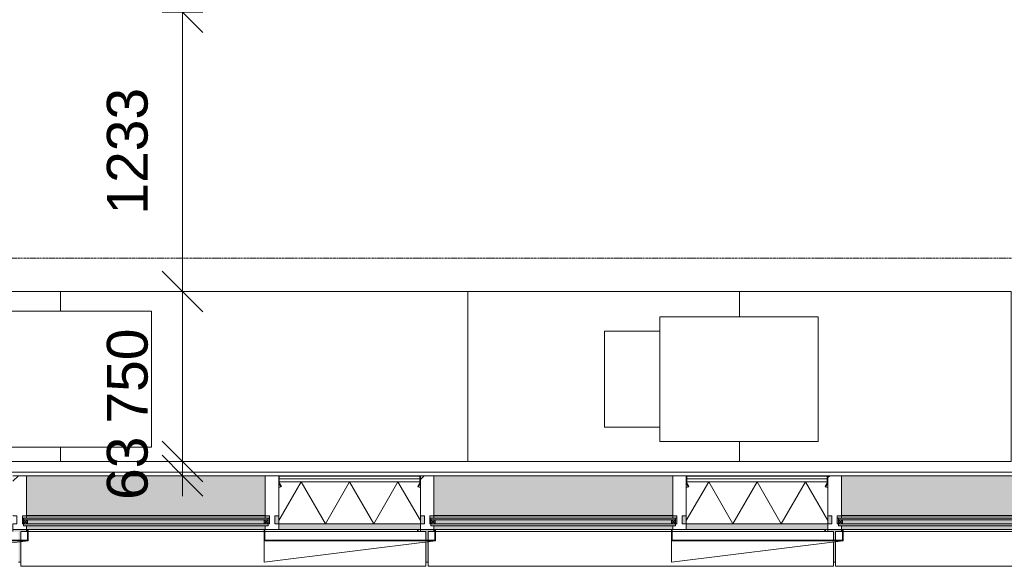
# Model space of a CAD drawing. Header units: millimetres. Extents: x -281 to 121694, y -16481 to 65128.
# Tile 27 of 256: x 19000 to 23350, y 8640 to 11053. Entities that reach past the tile are written whole.
import ezdxf

# ---------------------------------------------------------------- set-up
doc = ezdxf.new("R2010")
doc.units = ezdxf.units.MM
doc.linetypes.add('Grid Line', pattern=[12, 6, -2, 2, -2])
doc.linetypes.add('NLRS_Dash-0_6mm_Space-0_6mm_cpz', pattern=[1.2, 0.6, -0.6])
for name, color, linetype, lineweight in [('A--L$01A__Algemeen', 7, 'Continuous', 5), ('A--L$07A__Stramien', 1, 'Continuous', 5), ('A--L21__Buitenwanden', 3, 'Continuous', 5), ('A--L3__Afbouw', 2, 'Continuous', 5), ('A--L82__LosseGebruikersInvent', 1, 'Continuous', 5), ('A--L8__LosseInventaris', 1, 'Continuous', 5), ('A--LD21__DetailPenFijnHidden', 1, 'Continuous', 5), ('A--M$01A__Algemeen', 1, 'Continuous', 5), ('A--M$01A__Algemeen-100', 1, 'Continuous', 5), ('Specialty Equipment', 1, 'Continuous', 5)]:
    doc.layers.add(name, color=color, linetype=linetype, lineweight=lineweight)
doc.styles.add('Arial_2', font='arial.ttf', dxfattribs={"height": 180})
doc.dimstyles.new('1_8mm', dxfattribs={"dimscale": 304.8, "dimtxt": 183.646692, "dimasz": 0.590551, "dimexe": 0.295276, "dimexo": 0.0625, "dimgap": 0.328084, "dimtad": 1, "dimdec": 0, "dimzin": 0, "dimdsep": 46, "dimtxsty": 'Arial_2', "dimblk1": 'OBLIQUE', "dimblk2": 'OBLIQUE', "dimsah": 1, "dimcen": 0.09, "dimdle": 0.295276, "dimazin": 0, "dimtfac": 1, "dimtdec": 4, "dimtix": 1, "dimtmove": 0, "dimatfit": 3, "dimfxl": 0.295276, "dimfxlon": 1, "dimtvp": 1, "dimtolj": 1, "dimtzin": 0, "dimarcsym": 2})

# ---------------------------------------------------------------- blocks, each defined once
blk = doc.blocks.new('NLRS_21_CWP_glass panel _T_D__gen_cpz - NLRS_21_10_CWP_vliesgevel isolatie 30min_gen_cpz-V207-L_80_ 15')
at = {"layer": 'A--L$01A__Algemeen'}
h = blk.add_hatch(dxfattribs=at)
h.set_pattern_fill('FP_227', color=256, style=0, pattern_type=2)
h.set_pattern_definition([(45, (-20457.5, -9040), (-449.013, 449.013), []), (45, (-20298.75, -9040), (0, 898.026), []), (45, (-20616.25, -9040), (0, 898.026), [])])
h.paths.add_polyline_path([(-303.1, -48.8), (-301.3, -47.8), (-310.1, -32.7), (-311.8, -33.7), (-310.1, -36.7)])
h.paths.add_polyline_path([(303.1, -48.8), (311.8, -33.7), (310.1, -32.7), (301.3, -47.8)])
h.paths.add_polyline_path([(-312.5, -31.2), (-310.5, -31.2), (-310.5, -5), (-312.5, -5)])
h.paths.add_polyline_path([(310.5, -31.2), (312.5, -31.2), (312.5, -5), (310.5, -5)])
h.paths.add_polyline_path([(94.7, -2), (307.5, -2), (307.5, 0), (-307.5, 0), (-307.5, -2), (-278.6, -2)])
for p, q in [((312.5, 0), (-312.5, 0)), ((307.5, 0), (-307.5, 0)), ((312.5, -212), (312.5, 0)), ((-312.5, 0), (-312.5, -212)), ((-312.5, -5), (-312.5, -31.2)), ((-312.5, -27), (312.5, -27)), ((-312.5, -212), (-312.5, -27)), ((-213.6, -27), (-312.5, -198.3)), ((312.5, -27), (-312.5, -27)), ((-312.5, -27), (-312.5, -212)), ((-312.5, -32.5), (-312.5, -51.3)), ((-303.1, -48.8), (-312.5, -32.5)), ((-311.8, -33.7), (-303.1, -48.8)), ((-310.5, -31.2), (-310.5, -5)), ((-310.5, -5), (-310.5, -14.5)), ((310.5, -14.5), (-310.5, -14.5)), ((-310.5, -14.5), (-310.5, -27)), ((-310.5, -14.5), (310.5, -14.5)), ((-310.5, -27), (310.5, -27)), ((-301.3, -47.8), (-310.1, -32.7)), ((-307.5, -2), (307.5, -2)), ((307.5, -2), (-307.5, -2)), ((-213.6, -27), (-106.8, -212)), ((0, -27), (-106.8, -212)), ((0, -27), (106.8, -212)), ((213.6, -27), (106.8, -212)), ((213.6, -27), (312.5, -198.3)), ((310.1, -32.7), (301.3, -47.8)), ((312.5, -32.5), (303.1, -48.8)), ((303.1, -48.8), (311.8, -33.7)), ((310.5, -5), (310.5, -31.2)), ((310.5, -14.5), (310.5, -5)), ((310.5, -27), (310.5, -14.5)), ((312.5, -31.2), (312.5, -5)), ((312.5, -27), (312.5, -212)), ((312.5, -212), (312.5, -27)), ((312.5, -51.3), (312.5, -32.5)), ((-303.1, -48.8), (-301.3, -47.8)), ((301.3, -47.8), (303.1, -48.8)), ((312.5, -212), (-312.5, -212)), ((-312.5, -212), (312.5, -212)), ((-312.5, -212), (312.5, -212))]:
    blk.add_line(p, q, dxfattribs=at)
for centre, radius, start, end in [((307.5, -5), 5, 360, 90), ((-307.5, -5), 5, 90, 180), ((-307.5, -31.2), 5, 180, 210), ((-307.5, -5), 3, 90, 180), ((-307.5, -5), 3, 90, 180), ((-307.5, -31.2), 3, 180, 210), ((307.5, -5), 3, 360, 90), ((307.5, -5), 3, 0, 90), ((307.5, -31.2), 3, 330, 360), ((307.5, -31.2), 5, 330, 0), ((-312.5, -32.5), 18.8, 270, 300), ((312.5, -32.5), 18.8, 240, 270)]:
    blk.add_arc(centre, radius, start, end, dxfattribs=at)
blk = doc.blocks.new('NLRS_21_CWP_glass panel _T_D__gen_cpz - NLRS_21_10_CWP_vliesgevel isolatie 30min_gen_cpz-V208-L_80_ 15')
at = {"layer": 'A--L$01A__Algemeen'}
h = blk.add_hatch(dxfattribs=at)
h.set_pattern_fill('FP_228', color=256, style=0, pattern_type=2)
h.set_pattern_definition([(45, (-22257.5, -9040), (-449.013, 449.013), []), (45, (-22098.75, -9040), (0, 898.026), []), (45, (-22416.25, -9040), (0, 898.026), [])])
h.paths.add_polyline_path([(-303.1, -48.8), (-301.3, -47.8), (-310.1, -32.7), (-311.8, -33.7), (-310.1, -36.7)])
h.paths.add_polyline_path([(303.1, -48.8), (311.8, -33.7), (310.1, -32.7), (301.3, -47.8)])
h.paths.add_polyline_path([(-312.5, -31.2), (-310.5, -31.2), (-310.5, -5), (-312.5, -5)])
h.paths.add_polyline_path([(310.5, -31.2), (312.5, -31.2), (312.5, -5), (310.5, -5)])
h.paths.add_polyline_path([(161.4, -2), (307.5, -2), (307.5, 0), (-307.5, 0), (-307.5, -2), (-211.9, -2)])
h = blk.add_hatch(dxfattribs=at)
h.set_pattern_fill('FP_229', color=256, style=0, pattern_type=2)
h.set_pattern_definition([(45, (-22257.5, -9040), (-42.4264, 42.4264), []), (135, (-22257.5, -9040), (-42.4264, -42.4264), [])])
h.paths.add_polyline_path([(312.5, -51.3), (311.8, -33.7), (303.1, -48.8), (311.8, -51.3)])
for p, q in [((312.5, 0), (-312.5, 0)), ((307.5, 0), (-307.5, 0)), ((312.5, -212), (312.5, 0)), ((-312.5, 0), (-312.5, -212)), ((-312.5, -5), (-312.5, -31.2)), ((-312.5, -27), (312.5, -27)), ((-312.5, -212), (-312.5, -27)), ((-213.6, -27), (-312.5, -198.3)), ((312.5, -27), (-312.5, -27)), ((-312.5, -27), (-312.5, -212)), ((-312.5, -32.5), (-312.5, -51.3)), ((-303.1, -48.8), (-312.5, -32.5)), ((-311.8, -33.7), (-303.1, -48.8)), ((-310.5, -31.2), (-310.5, -5)), ((-310.5, -5), (-310.5, -14.5)), ((310.5, -14.5), (-310.5, -14.5)), ((-310.5, -14.5), (-310.5, -27)), ((-310.5, -14.5), (310.5, -14.5)), ((-310.5, -27), (310.5, -27)), ((-301.3, -47.8), (-310.1, -32.7)), ((-307.5, -2), (307.5, -2)), ((307.5, -2), (-307.5, -2)), ((-213.6, -27), (-106.8, -212)), ((0, -27), (-106.8, -212)), ((0, -27), (106.8, -212)), ((213.6, -27), (106.8, -212)), ((213.6, -27), (312.5, -198.3)), ((310.1, -32.7), (301.3, -47.8)), ((312.5, -32.5), (303.1, -48.8)), ((303.1, -48.8), (311.8, -33.7)), ((310.5, -5), (310.5, -31.2)), ((310.5, -14.5), (310.5, -5)), ((310.5, -27), (310.5, -14.5)), ((312.5, -31.2), (312.5, -5)), ((312.5, -27), (312.5, -212)), ((312.5, -212), (312.5, -27)), ((312.5, -51.3), (312.5, -32.5)), ((-303.1, -48.8), (-301.3, -47.8)), ((301.3, -47.8), (303.1, -48.8)), ((312.5, -212), (-312.5, -212)), ((-312.5, -212), (312.5, -212)), ((-312.5, -212), (312.5, -212))]:
    blk.add_line(p, q, dxfattribs=at)
for centre, radius, start, end in [((307.5, -5), 5, 360, 90), ((-307.5, -5), 5, 90, 180), ((-307.5, -31.2), 5, 180, 210), ((-307.5, -5), 3, 90, 180), ((-307.5, -5), 3, 90, 180), ((-307.5, -31.2), 3, 180, 210), ((307.5, -5), 3, 360, 90), ((307.5, -5), 3, 0, 90), ((307.5, -31.2), 3, 330, 360), ((307.5, -31.2), 5, 330, 0), ((-312.5, -32.5), 18.8, 270, 300), ((312.5, -32.5), 18.8, 240, 270)]:
    blk.add_arc(centre, radius, start, end, dxfattribs=at)
blk = doc.blocks.new('Rectangular Mullion - 1332_210 x 60_30min zwart-47491177-L_80_ 15')
at = {"layer": 'A--L3__Afbouw'}
blk.add_hatch(color=256, dxfattribs=at).paths.add_polyline_path([(26170, 8803), (26170, 8827.2), (25545, 8827.2), (25545, 8803), (26152.3, 8803)])
for p, q in [((25545, 8827.2), (25545, 8828)), ((25545, 8827.2), (26170, 8827.2)), ((25545, 8803), (26170, 8803)), ((26170, 8828), (26170, 8827.2))]:
    blk.add_line(p, q, dxfattribs=at)
blk = doc.blocks.new('Rectangular Mullion - 1332_210 x 60_30min zwart-V213-L_80_ 15')
at = {"layer": 'A--L3__Afbouw'}
for p, q in [((-30, 221), (-30, 237)), ((-30, 237), (30, 237)), ((30, 237), (30, 212.8)), ((-29.2, 212.8), (-30, 212.8)), ((-30, 0), (-30, 176.2)), ((-30, 176.2), (-29.2, 176.2)), ((-29.2, 212), (-29.2, 212.8)), ((-12, 212), (-29.2, 212)), ((-29.2, 176.2), (-29.2, 177)), ((-29.2, 177), (-12, 177)), ((-12, 177), (-12, 212)), ((29.2, 212), (12, 212)), ((12, 212), (12, 177)), ((12, 177), (29.2, 177)), ((30, 212.8), (29.2, 212.8)), ((29.2, 212.8), (29.2, 212)), ((29.2, 177), (29.2, 176.2)), ((29.2, 176.2), (30, 176.2)), ((30, 0), (-30, 0))]:
    blk.add_line(p, q, dxfattribs=at)
blk = doc.blocks.new('Rectangular Mullion - 1332_210 x 60_30min zwart-V214-L_80_ 15')
at = {"layer": 'A--L3__Afbouw'}
for p, q in [((-30, 221), (-30, 237)), ((-30, 237), (30, 237)), ((30, 237), (30, 212.8)), ((-29.2, 212.8), (-30, 212.8)), ((-30, 0), (-30, 176.2)), ((-30, 176.2), (-29.2, 176.2)), ((-29.2, 212), (-29.2, 212.8)), ((-12, 212), (-29.2, 212)), ((-29.2, 176.2), (-29.2, 177)), ((-29.2, 177), (-12, 177)), ((-12, 177), (-12, 212)), ((29.2, 212), (12, 212)), ((12, 212), (12, 177)), ((12, 177), (29.2, 177)), ((30, 212.8), (29.2, 212.8)), ((29.2, 212.8), (29.2, 212)), ((29.2, 177), (29.2, 176.2)), ((29.2, 176.2), (30, 176.2)), ((30, 0), (-30, 0))]:
    blk.add_line(p, q, dxfattribs=at)
blk = doc.blocks.new('Rectangular Mullion - 1332_210 x 60_30min zwart-V220-L_80_ 15')
at = {"layer": 'A--L3__Afbouw'}
for points in [[(25405.6, 8863.8), (25485, 8863.8), (25485, 9040), (24430, 9040), (24430, 8863.8), (24659, 8863.8)], [(24430, 8853), (25485, 8853), (25485, 8863), (24430, 8863), (24430, 8855.8)], [(25483.1, 8803), (25485, 8803), (25485, 8819), (24430, 8819), (24430, 8803), (25480.1, 8803)]]:
    blk.add_hatch(color=256, dxfattribs=at).paths.add_polyline_path(points)
for p, q in [((25485, 9040), (24430, 9040)), ((24430, 8863), (24430, 8863.8)), ((24430, 8863.8), (25485, 8863.8)), ((24430, 8853), (24430, 8863)), ((24430, 8863), (25485, 8863)), ((25485, 8863.8), (25485, 8863)), ((25485, 8863), (25485, 8853)), ((24430, 8803), (24434.6, 8803)), ((24437.6, 8803), (25480.1, 8803)), ((25483.1, 8803), (25485, 8803))]:
    blk.add_line(p, q, dxfattribs=at)
blk = doc.blocks.new('Rectangular Mullion - 1332_435 x 60_30min-56842410-L_80_ 15')
at = {"layer": 'A--LD21__DetailPenFijnHidden'}
h = blk.add_hatch(color=256, dxfattribs=at)
h.paths.add_polyline_path([(4.9, 382), (4.9, 291.1), (-5.1, 292.3), (-5.1, 382)])
h.paths.add_polyline_path([(-5.1, 284), (4.9, 284), (4.9, 247), (30, 247), (29.2, 237), (-30, 237), (-29.2, 247), (-5.1, 247)])
for p, q in [((-5.1, 382), (4.9, 382)), ((-30, 237), (-30, 247)), ((30, 247), (30, 237))]:
    blk.add_line(p, q, dxfattribs=at)
blk = doc.blocks.new('Rectangular Mullion - 1332_210 x 60_30min zwart-56819415-L_80_ 15')
at = {"layer": 'A--LD21__DetailPenFijnHidden'}
h = blk.add_hatch(color=256, dxfattribs=at)
h.paths.add_polyline_path([(10012, 8853), (10030, 8853), (10029.2, 8863), (10012, 8863), (10012, 8855.8)])
h.paths.add_polyline_path([(11085, 8853), (11103, 8853), (11103, 8863), (11085, 8863), (11085, 8855.8)])
blk = doc.blocks.new('Rectangular Mullion - 1332_210 x 60_30min zwart-56819417-L_80_ 15')
at = {"layer": 'A--LD21__DetailPenFijnHidden'}
h = blk.add_hatch(color=256, dxfattribs=at)
h.paths.add_polyline_path([(26170.8, 8828), (26188, 8828), (26188, 8863), (26170, 8863), (26170, 8828)])
h.paths.add_polyline_path([(25527, 8828), (25545, 8828), (25544.2, 8863), (25527, 8863), (25527, 8855.8)])
blk = doc.blocks.new('Rectangular Mullion - 1332_210 x 60_30min zwart-V235-L_80_ 15')
at = {"layer": 'A--L3__Afbouw'}
h = blk.add_hatch(dxfattribs=at)
h.set_pattern_fill('FP_238', color=256, style=0, pattern_type=2)
h.set_pattern_definition([(315, (-22600, 9040), (449.013, 449.013), []), (315, (-22441.25, 9040), (898.026, 0), []), (315, (-22758.75, 9040), (898.026, 0), [])])
h.paths.add_polyline_path([(17, 237), (30, 237), (29.5, 221), (17, 221), (17, 213), (12, 212), (12, 177), (30, 176.2), (30, 0), (-30, 0), (-29.2, 177), (-12, 177), (-12, 212), (-30, 212.8), (-30, 237)])
for p, q in [((-30, 212.8), (-30, 237)), ((-30, 237), (30, 237)), ((30, 237), (30, 221)), ((-29.2, 212.8), (-30, 212.8)), ((-30, 176.2), (-29.2, 176.2)), ((-29.2, 212), (-29.2, 212.8)), ((-12, 212), (-29.2, 212)), ((-29.2, 176.2), (-29.2, 177)), ((-29.2, 177), (-12, 177)), ((-12, 177), (-12, 212)), ((29.2, 212), (12, 212)), ((12, 212), (12, 177)), ((12, 177), (29.2, 177)), ((30, 212.8), (29.2, 212.8)), ((29.2, 212.8), (29.2, 212)), ((29.2, 177), (29.2, 176.2)), ((29.2, 176.2), (30, 176.2)), ((30, 176.2), (30, 0)), ((30, 0), (-30, 0))]:
    blk.add_line(p, q, dxfattribs=at)
blk = doc.blocks.new('Rectangular Mullion - 1332_210 x 60_30min zwart-V236-L_80_ 15')
at = {"layer": 'A--L3__Afbouw'}
h = blk.add_hatch(dxfattribs=at)
h.set_pattern_fill('FP_239', color=256, style=0, pattern_type=2)
h.set_pattern_definition([(315, (-20800, 9040), (449.013, 449.013), []), (315, (-20641.25, 9040), (898.026, 0), []), (315, (-20958.75, 9040), (898.026, 0), [])])
h.paths.add_polyline_path([(17, 237), (30, 237), (29.5, 221), (17, 221), (17, 213), (12, 212), (12, 177), (30, 176.2), (30, 0), (-30, 0), (-29.2, 177), (-12, 177), (-12, 212), (-30, 212.8), (-30, 237)])
for p, q in [((-30, 212.8), (-30, 237)), ((-30, 237), (30, 237)), ((30, 237), (30, 221)), ((-29.2, 212.8), (-30, 212.8)), ((-30, 176.2), (-29.2, 176.2)), ((-29.2, 212), (-29.2, 212.8)), ((-12, 212), (-29.2, 212)), ((-29.2, 176.2), (-29.2, 177)), ((-29.2, 177), (-12, 177)), ((-12, 177), (-12, 212)), ((29.2, 212), (12, 212)), ((12, 212), (12, 177)), ((12, 177), (29.2, 177)), ((30, 212.8), (29.2, 212.8)), ((29.2, 212.8), (29.2, 212)), ((29.2, 177), (29.2, 176.2)), ((29.2, 176.2), (30, 176.2)), ((30, 176.2), (30, 0)), ((30, 0), (-30, 0))]:
    blk.add_line(p, q, dxfattribs=at)
blk = doc.blocks.new('Rectangular Mullion - 1332_210 x 60_30min zwart-V237-L_80_ 15')
at = {"layer": 'A--L3__Afbouw'}
h = blk.add_hatch(dxfattribs=at)
h.set_pattern_fill('FP_240', color=256, style=0, pattern_type=2)
h.set_pattern_definition([(315, (-19000, 9040), (449.013, 449.013), []), (315, (-18841.25, 9040), (898.026, 0), []), (315, (-19158.75, 9040), (898.026, 0), [])])
h.paths.add_polyline_path([(17, 237), (30, 237), (29.5, 221), (17, 221), (17, 213), (12, 212), (12, 177), (30, 176.2), (30, 0), (-30, 0), (-29.2, 177), (-12, 177), (-12, 212), (-30, 212.8), (-30, 237)])
for p, q in [((-30, 212.8), (-30, 237)), ((-30, 237), (30, 237)), ((30, 237), (30, 221)), ((-29.2, 212.8), (-30, 212.8)), ((-30, 176.2), (-29.2, 176.2)), ((-29.2, 212), (-29.2, 212.8)), ((-12, 212), (-29.2, 212)), ((-29.2, 176.2), (-29.2, 177)), ((-29.2, 177), (-12, 177)), ((-12, 177), (-12, 212)), ((29.2, 212), (12, 212)), ((12, 212), (12, 177)), ((12, 177), (29.2, 177)), ((30, 212.8), (29.2, 212.8)), ((29.2, 212.8), (29.2, 212)), ((29.2, 177), (29.2, 176.2)), ((29.2, 176.2), (30, 176.2)), ((30, 176.2), (30, 0)), ((30, 0), (-30, 0))]:
    blk.add_line(p, q, dxfattribs=at)
blk = doc.blocks.new('Rectangular Mullion - gevelband kader-V320-L_80_ 15')
at = {"layer": 'A--L3__Afbouw'}
for p, q in [((24404.9, 8756), (24404.9, 8793)), ((24404.9, 8793), (24434.6, 8793)), ((24437.6, 8793), (25480.1, 8793)), ((25483.1, 8793), (26194.9, 8793)), ((26194.9, 8793), (26194.9, 8756)), ((24404.9, 8640), (24404.9, 8748.9)), ((26194.9, 8747.7), (26194.9, 8640)), ((26194.9, 8640), (24404.9, 8640))]:
    blk.add_line(p, q, dxfattribs=at)
blk = doc.blocks.new('NLRS_82_FU_UN_lab en spoel tafels_gen_kad - labtafel dxbxh 750x1200x950-49024469-L_80_ 15')
at = {"layer": 'A--L$01A__Algemeen'}
for p, q in [((600, 487.3), (-600, 487.3)), ((-600, 487.3), (-600, 375.7)), ((600, -262.7), (600, 487.3)), ((-600, -174.3), (-600, -262.7)), ((-600, -262.7), (600, -262.7))]:
    blk.add_line(p, q, dxfattribs=at)
blk = doc.blocks.new('NLRS_82_FU_UN_lab en spoel tafels_gen_kad - labtafel dxbxh 750x1200x950-V346-L_80_ 15')
at = {"layer": 'A--L$01A__Algemeen'}
for p, q in [((600, 487.3), (-600, 487.3)), ((-600, 487.3), (-600, -262.7)), ((600, 375.7), (600, 487.3)), ((600, -262.7), (600, -174.3)), ((-600, -262.7), (600, -262.7))]:
    blk.add_line(p, q, dxfattribs=at)
blk = doc.blocks.new('NLRS_82_FU_UN_lab en spoel tafels_gen_kad - labtafel dxbxh 750x1800x950-49024440-L_80_ 15')
at = {"layer": 'A--L$01A__Algemeen'}
for p, q in [((900, 487.3), (-900, 487.3)), ((-900, 487.3), (-900, 400.7)), ((900, -262.7), (900, 487.3)), ((-900, -199.3), (-900, -262.7)), ((-900, -262.7), (900, -262.7))]:
    blk.add_line(p, q, dxfattribs=at)
blk = doc.blocks.new('NLRS_82_FU_UN_lab en spoel tafels_gen_kad - labtafel dxbxh 750x1800x950-V347-L_80_ 15')
at = {"layer": 'A--L$01A__Algemeen'}
for p, q in [((900, 487.3), (-900, 487.3)), ((-900, 487.3), (-900, -262.7)), ((900, 400.7), (900, 487.3)), ((900, -262.7), (900, -199.3)), ((-900, -262.7), (900, -262.7))]:
    blk.add_line(p, q, dxfattribs=at)
blk = doc.blocks.new('NLRS_82_SE_LB_laboratorium apparaat space reservation_gen_cpz - lab apparaat_tafelniveau-57700390-L_80_ 15')
at = {"layer": 'A--L8__LosseInventaris'}
for p, q in [((350, 275), (-350, 275)), ((-350, 275), (-350, -275)), ((350, -275), (350, 275)), ((-350, -275), (350, -275))]:
    blk.add_line(p, q, dxfattribs=at)
at = {"layer": 'A--L8__LosseInventaris', "linetype": 'NLRS_Dash-0_6mm_Space-0_6mm_cpz'}
for p, q in [((-350, 275), (350, 275)), ((-350, 275), (-350, -275)), ((350, 275), (350, -275)), ((-350, -275), (350, -275))]:
    blk.add_line(p, q, dxfattribs=at)
blk = doc.blocks.new('NLRS_82_SE_LB_laboratorium apparaat space reservation_gen_cpz - lab apparaat_tafelniveau-57700391-L_80_ 15')
at = {"layer": 'A--L8__LosseInventaris', "linetype": 'NLRS_Dash-0_6mm_Space-0_6mm_cpz'}
for p, q in [((-325, 300), (325, 300)), ((-325, 300), (-325, -300)), ((325, 300), (325, -300)), ((-325, -300), (325, -300))]:
    blk.add_line(p, q, dxfattribs=at)
at = {"layer": 'Specialty Equipment'}
for p, q in [((325, 300), (-325, 300)), ((-325, 300), (-325, -300)), ((325, -300), (325, 300)), ((-325, -300), (325, -300))]:
    blk.add_line(p, q, dxfattribs=at)
blk = doc.blocks.new('NLRS_82_SE_LB_laboratorium apparaat space reservation_gen_cpz - lab apparaat_tafelniveau-57700393-L_80_ 15')
at = {"layer": 'A--L8__LosseInventaris'}
for p, q in [((122.5, 212.5), (-122.5, 212.5)), ((-122.5, 212.5), (-122.5, -212.5)), ((-122.5, -212.5), (122.5, -212.5))]:
    blk.add_line(p, q, dxfattribs=at)
at = {"layer": 'A--L8__LosseInventaris', "linetype": 'NLRS_Dash-0_6mm_Space-0_6mm_cpz'}
for p, q in [((-122.5, 212.5), (122.5, 212.5)), ((-122.5, 212.5), (-122.5, -212.5)), ((122.5, 212.5), (122.5, -212.5)), ((-122.5, -212.5), (122.5, -212.5))]:
    blk.add_line(p, q, dxfattribs=at)
blk = doc.blocks.new('CSWK_double-triple glass panel - CSWK_double-triple glass panel-73654250-L_80_ 15')
at = {"layer": 'A--L$01A__Algemeen'}
for points in [[(540.5, -195), (540.5, -187), (-540.5, -187), (-540.5, -195), (354.6, -195)], [(540.5, -221), (540.5, -213), (-540.5, -213), (-540.5, -221), (354.6, -221)]]:
    blk.add_hatch(color=256, dxfattribs=at).paths.add_polyline_path(points)
at = {"layer": 'A--L82__LosseGebruikersInvent'}
blk.add_hatch(color=256, dxfattribs=at).paths.add_polyline_path([(354.6, -213), (545.5, -212), (545.5, -187), (540.5, -187), (540.5, -195), (-540.5, -195), (-540.5, -187), (-545.5, -187), (-545.5, -212), (-18.7, -213)])
at = {"layer": 'A--L$01A__Algemeen'}
for p, q in [((-540.5, -187), (540.5, -187)), ((-540.5, -195), (-540.5, -187)), ((540.5, -195), (-540.5, -195)), ((-540.5, -195), (-540.5, -213)), ((-522.5, -195), (-540.5, -195)), ((-540.5, -213), (-522.5, -195)), ((-522.5, -213), (-540.5, -195)), ((-540.5, -213), (540.5, -213)), ((-540.5, -221), (-540.5, -213)), ((-540.5, -213), (-522.5, -213)), ((-522.5, -213), (-522.5, -195)), ((522.5, -195), (522.5, -213)), ((540.5, -195), (522.5, -195)), ((522.5, -213), (540.5, -195)), ((540.5, -213), (522.5, -195)), ((522.5, -213), (540.5, -213)), ((540.5, -187), (540.5, -195)), ((540.5, -213), (540.5, -195)), ((540.5, -213), (540.5, -221)), ((540.5, -221), (-540.5, -221))]:
    blk.add_line(p, q, dxfattribs=at)
at = {"layer": 'A--L82__LosseGebruikersInvent'}
for p, q in [((-545.5, -187), (-540.5, -187)), ((540.5, -187), (545.5, -187))]:
    blk.add_line(p, q, dxfattribs=at)
blk = doc.blocks.new('zetwerk - NLRS_41_12_05_GM_zetwerk gevel_gen_cpz-73493080-L_80_ 15')
at = {"layer": 'A--L$01A__Algemeen'}
for p, q in [((-374.45, 0), (-377.45, 0)), ((-377.45, 0), (-377.45, -50)), ((-374.45, -47), (-374.45, 0)), ((380.05, 0), (377.05, 0)), ((377.05, 0), (377.05, -47)), ((380.05, -50), (380.05, 0)), ((-377.45, -145), (380.05, -50)), ((380.05, -50), (-377.45, -50)), ((-377.45, -50), (-377.45, -145)), ((-377.45, -50), (380.05, -50)), ((377.05, -47), (-374.45, -47))]:
    blk.add_line(p, q, dxfattribs=at)
blk = doc.blocks.new('zetwerk - NLRS_41_12_05_GM_zetwerk gevel_gen_cpz-73493256-L_80_ 15')
at = {"layer": 'A--LD21__DetailPenFijnHidden'}
blk.add_hatch(color=256, dxfattribs=at).paths.add_polyline_path([(301.9, -10), (302.5, -10), (302.5, 0), (299.5, 0), (299.5, -10)])
for p, q in [((-377.5, 0), (-377.5, -10)), ((299.5, 0), (299.5, -10)), ((302.5, -10), (302.5, 0))]:
    blk.add_line(p, q, dxfattribs=at)
blk = doc.blocks.new('DIMBLOCK140-L_80_ 15')
at = {"layer": 'A--M$01A__Algemeen-100'}
for p, q in [((19718.8, 9102.6), (19628.8, 9192.6)), ((19718.8, 9040), (19628.8, 9130)), ((19718.8, 9102.6), (19628.8, 9102.6)), ((19718.8, 8950), (19718.8, 9102.6)), ((19718.8, 9102.6), (19808.8, 9012.6)), ((19718.8, 9102.6), (19808.8, 9102.6)), ((19718.8, 9040), (19628.8, 9040)), ((19718.8, 9040), (19808.8, 8950)), ((19718.8, 9040), (19808.8, 9040))]:
    blk.add_line(p, q, dxfattribs=at)
at = {"layer": 'A--M$01A__Algemeen-100', "color": 0, "insert": (19385.2, 8932.9), "char_height": 180, "width": 332.259, "attachment_point": 1, "rotation": 90, "line_spacing_factor": 0.941778, "style": 'Arial_2'}
blk.add_mtext('63', dxfattribs=at)
blk = doc.blocks.new('_Oblique')
at = {"color": 0, "linetype": 'ByBlock', "lineweight": -2}
blk.add_line((-0.5, -0.5), (0.5, 0.5), dxfattribs=at)
blk = doc.blocks.new('DIMBLOCK141-L_80_ 15')
at = {"layer": 'A--M$01A__Algemeen-100'}
for p, q in [((19718.8, 9852.6), (19628.8, 9942.6)), ((19718.8, 9852.6), (19628.8, 9852.6)), ((19718.8, 9102.6), (19718.8, 9852.6)), ((19718.8, 9852.6), (19808.8, 9762.6)), ((19718.8, 9852.6), (19808.8, 9852.6)), ((19718.8, 9102.6), (19628.8, 9192.6)), ((19718.8, 9102.6), (19628.8, 9102.6)), ((19718.8, 9102.6), (19808.8, 9012.6)), ((19718.8, 9102.6), (19808.8, 9102.6))]:
    blk.add_line(p, q, dxfattribs=at)
at = {"layer": 'A--M$01A__Algemeen-100', "color": 0, "insert": (19385.2, 9269.9), "char_height": 180, "width": 498.389, "attachment_point": 1, "rotation": 90, "line_spacing_factor": 0.941778, "style": 'Arial_2'}
blk.add_mtext('750', dxfattribs=at)
blk = doc.blocks.new('DIMBLOCK142-L_80_ 15')
at = {"layer": 'A--M$01A__Algemeen-100'}
for p, q in [((19718.8, 11086), (19628.8, 11176)), ((19718.8, 11086), (19628.8, 11086)), ((19718.8, 9852.6), (19718.8, 11086)), ((19718.8, 11086), (19808.8, 10996)), ((19718.8, 11086), (19808.8, 11086)), ((19718.8, 9852.6), (19628.8, 9942.6)), ((19718.8, 9852.6), (19628.8, 9852.6)), ((19718.8, 9852.6), (19808.8, 9762.6)), ((19718.8, 9852.6), (19808.8, 9852.6))]:
    blk.add_line(p, q, dxfattribs=at)
at = {"layer": 'A--M$01A__Algemeen-100', "color": 0, "insert": (19385.2, 10192.4), "char_height": 180, "width": 664.518, "attachment_point": 1, "rotation": 90, "line_spacing_factor": 0.941778, "style": 'Arial_2'}
blk.add_mtext('1233', dxfattribs=at)
blk = doc.blocks.new('DIMBLOCK143-L_80_ 15')
at = {"layer": 'A--M$01A__Algemeen-100'}
for p, q in [((19718.8, 14086), (19628.8, 14176)), ((19718.8, 14086), (19628.8, 14086)), ((19718.8, 11086), (19718.8, 14086)), ((19718.8, 14086), (19808.8, 13996)), ((19718.8, 14086), (19808.8, 14086)), ((19718.8, 11086), (19628.8, 11176)), ((19718.8, 11086), (19628.8, 11086)), ((19718.8, 11086), (19808.8, 10996)), ((19718.8, 11086), (19808.8, 11086))]:
    blk.add_line(p, q, dxfattribs=at)
at = {"layer": 'A--M$01A__Algemeen-100', "color": 0, "insert": (19385.2, 12309.1), "char_height": 180, "width": 664.518, "attachment_point": 1, "rotation": 90, "line_spacing_factor": 0.941778, "style": 'Arial_2'}
blk.add_mtext('3000', dxfattribs=at)

msp = doc.modelspace()

# ---------------------------------------------------------------- linework, layer by layer
at = {"layer": 'A--L$07A__Stramien', "linetype": 'Grid Line'}
msp.add_line((100373, 10000), (-281.1, 10000), dxfattribs=at)
at = {"layer": 'A--L21__Buitenwanden'}
for p, q in [((9347.5, 9055), (25485, 9055)), ((20085, 9040), (19030, 9040)), ((21885, 9040), (20830, 9040)), ((23685, 9040), (22630, 9040))]:
    msp.add_line(p, q, dxfattribs=at)

# ---------------------------------------------------------------- block references
at = {"layer": 'A--L$01A__Algemeen'}
for name, p in [('CSWK_double-triple glass panel - CSWK_double-triple glass panel-73654250-L_80_ 15', (19557.5, 9040)), ('CSWK_double-triple glass panel - CSWK_double-triple glass panel-73654250-L_80_ 15', (21357.5, 9040)), ('CSWK_double-triple glass panel - CSWK_double-triple glass panel-73654250-L_80_ 15', (23157.5, 9040)), ('zetwerk - NLRS_41_12_05_GM_zetwerk gevel_gen_cpz-73493080-L_80_ 15', (18657.5, 8803)), ('zetwerk - NLRS_41_12_05_GM_zetwerk gevel_gen_cpz-73493080-L_80_ 15', (20457.5, 8803)), ('zetwerk - NLRS_41_12_05_GM_zetwerk gevel_gen_cpz-73493080-L_80_ 15', (22257.5, 8803))]:
    msp.add_blockref(name, p, dxfattribs=at)
at = {"layer": 'A--L3__Afbouw', "extrusion": (0, 0, -1), "rotation": 180}
for name, p in [('Rectangular Mullion - 1332_210 x 60_30min zwart-V237-L_80_ 15', (-19000, 9040)), ('Rectangular Mullion - 1332_210 x 60_30min zwart-V214-L_80_ 15', (-20115, 9040)), ('Rectangular Mullion - 1332_210 x 60_30min zwart-V236-L_80_ 15', (-20800, 9040)), ('Rectangular Mullion - 1332_210 x 60_30min zwart-V213-L_80_ 15', (-21915, 9040)), ('Rectangular Mullion - 1332_210 x 60_30min zwart-V235-L_80_ 15', (-22600, 9040))]:
    msp.add_blockref(name, p, dxfattribs=at)
at = {"layer": 'A--L3__Afbouw'}
for name, p in [('Rectangular Mullion - 1332_210 x 60_30min zwart-V220-L_80_ 15', (-5400, 0)), ('Rectangular Mullion - 1332_210 x 60_30min zwart-V220-L_80_ 15', (-3600, 0)), ('Rectangular Mullion - 1332_210 x 60_30min zwart-V220-L_80_ 15', (-1800, 0)), ('Rectangular Mullion - gevelband kader-V320-L_80_ 15', (-5400, 0)), ('Rectangular Mullion - 1332_210 x 60_30min zwart-47491177-L_80_ 15', (-5400, 0)), ('Rectangular Mullion - gevelband kader-V320-L_80_ 15', (-3600, 0)), ('Rectangular Mullion - 1332_210 x 60_30min zwart-47491177-L_80_ 15', (-3600, 0)), ('Rectangular Mullion - gevelband kader-V320-L_80_ 15', (-1800, 0))]:
    msp.add_blockref(name, p, dxfattribs=at)
at = {"layer": 'A--L82__LosseGebruikersInvent'}
for name, p in [('NLRS_82_FU_UN_lab en spoel tafels_gen_kad - labtafel dxbxh 750x1800x950-V347-L_80_ 15', (18280.3, 9365.3)), ('NLRS_82_FU_UN_lab en spoel tafels_gen_kad - labtafel dxbxh 750x1800x950-49024440-L_80_ 15', (20080.3, 9365.3)), ('NLRS_82_FU_UN_lab en spoel tafels_gen_kad - labtafel dxbxh 750x1200x950-V346-L_80_ 15', (21580.3, 9365.3)), ('NLRS_82_FU_UN_lab en spoel tafels_gen_kad - labtafel dxbxh 750x1200x950-49024469-L_80_ 15', (22780.3, 9365.3)), ('NLRS_21_CWP_glass panel _T_D__gen_cpz - NLRS_21_10_CWP_vliesgevel isolatie 30min_gen_cpz-V207-L_80_ 15', (20457.5, 9040)), ('NLRS_21_CWP_glass panel _T_D__gen_cpz - NLRS_21_10_CWP_vliesgevel isolatie 30min_gen_cpz-V208-L_80_ 15', (22257.5, 9040))]:
    msp.add_blockref(name, p, dxfattribs=at)
at = {"layer": 'A--L8__LosseInventaris', "linetype": 'NLRS_Dash-0_6mm_Space-0_6mm_cpz'}
for name, p in [('NLRS_82_SE_LB_laboratorium apparaat space reservation_gen_cpz - lab apparaat_tafelniveau-57700391-L_80_ 15', (19258, 9466)), ('NLRS_82_SE_LB_laboratorium apparaat space reservation_gen_cpz - lab apparaat_tafelniveau-57700390-L_80_ 15', (22178, 9466)), ('NLRS_82_SE_LB_laboratorium apparaat space reservation_gen_cpz - lab apparaat_tafelniveau-57700393-L_80_ 15', (21705.5, 9466))]:
    msp.add_blockref(name, p, dxfattribs=at)
at = {"layer": 'A--LD21__DetailPenFijnHidden'}
for name, p in [('Rectangular Mullion - 1332_210 x 60_30min zwart-56819415-L_80_ 15', (9000, 0)), ('Rectangular Mullion - 1332_210 x 60_30min zwart-56819417-L_80_ 15', (-5400, 0)), ('Rectangular Mullion - 1332_210 x 60_30min zwart-56819415-L_80_ 15', (10800, 0)), ('Rectangular Mullion - 1332_210 x 60_30min zwart-56819417-L_80_ 15', (-3600, 0)), ('Rectangular Mullion - 1332_210 x 60_30min zwart-56819415-L_80_ 15', (12600, 0)), ('zetwerk - NLRS_41_12_05_GM_zetwerk gevel_gen_cpz-73493256-L_80_ 15', (20457.5, 8803)), ('zetwerk - NLRS_41_12_05_GM_zetwerk gevel_gen_cpz-73493256-L_80_ 15', (22257.5, 8803))]:
    msp.add_blockref(name, p, dxfattribs=at)
at = {"layer": 'A--LD21__DetailPenFijnHidden', "extrusion": (0, 0, -1), "rotation": 180}
for p in [(-19000, 9040), (-20800, 9040), (-22600, 9040)]:
    msp.add_blockref('Rectangular Mullion - 1332_435 x 60_30min-56842410-L_80_ 15', p, dxfattribs=at)

# ---------------------------------------------------------------- dimensions: what is measured, and where the dimension line sits
at = {"layer": 'A--M$01A__Algemeen'}
for base, p1, p2, override, picture, middle in [((19718.8, 14086), (19808.8, 11086), (19808.8, 14086), {"dimpost": '<>', "dimfxl": 3000}, 'DIMBLOCK143-L_80_ 15', (19526.9, 12586)), ((19718.8, 11086), (19628.8, 9852.6), (19808.8, 11086), {"dimpost": '<>', "dimfxl": 1246.457325}, 'DIMBLOCK142-L_80_ 15', (19526.9, 10469.3)), ((19718.8, 9852.6), (19628.8, 9102.6), (19628.8, 9852.6), {"dimpost": '<>', "dimfxl": 750}, 'DIMBLOCK141-L_80_ 15', (19526.9, 9477.6)), ((19718.8, 9102.6), (19628.8, 9040), (19628.8, 9102.6), {"dimpost": '<>', "dimfxl": 62.607985}, 'DIMBLOCK140-L_80_ 15', (19526.9, 9071.3))]:
    dim = msp.add_linear_dim(base=base, p1=p1, p2=p2, angle=90, dimstyle='1_8mm', override=override, dxfattribs=at)
    dim.commit()
    dim.dimension.update_dxf_attribs({"geometry": picture, "text_midpoint": middle})

doc.saveas('drawing.dxf')
